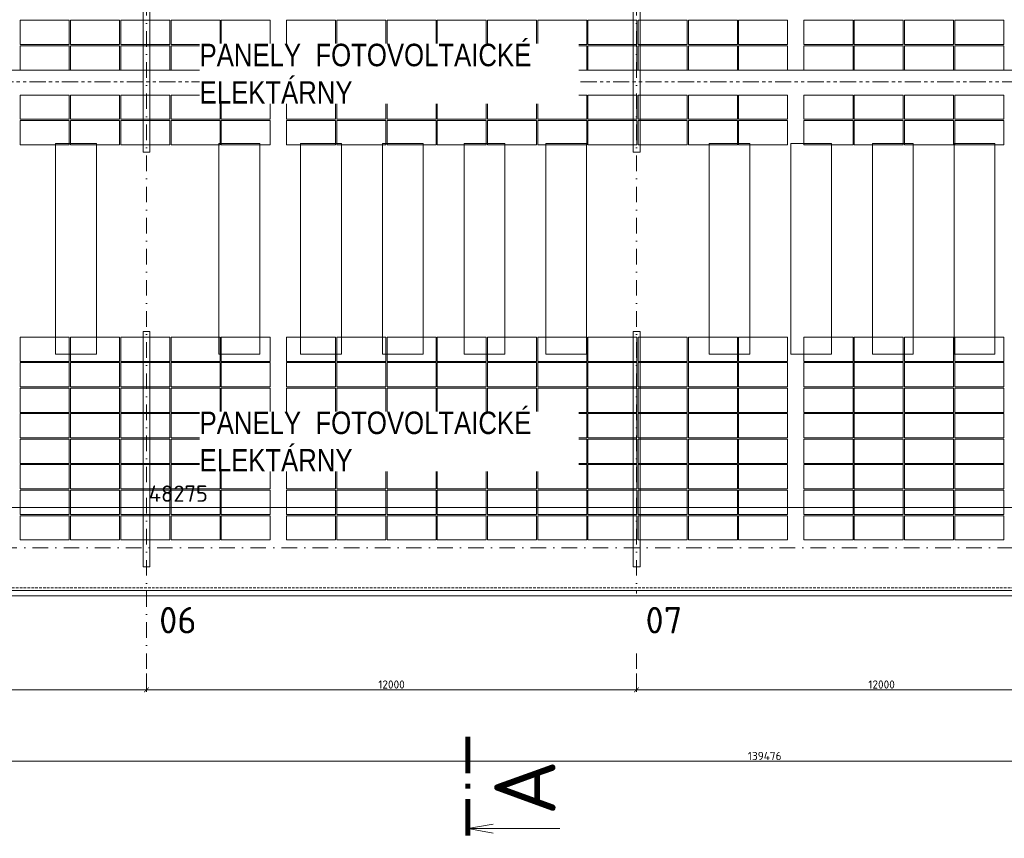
# Model space of a CAD drawing. Header units: millimetres. Extents: x -29085 to 3627694, y -159961 to 2281735.
# Tile 165 of 229: x 264824 to 288934, y 237170 to 257223. Entities that reach past the tile are written whole.
import ezdxf
from ezdxf.enums import TextEntityAlignment as Align

# ---------------------------------------------------------------- set-up
doc = ezdxf.new("R2010")
doc.units = ezdxf.units.MM
for name, pattern in [('CENTERX2', [101.6, 63.5, -12.7, 12.7, -12.7]), ('DASHDOT', [25.4, 12.7, -6.35, 0, -6.35]), ('DASHED', [19.05, 12.7, -6.35]), ('HIDDEN', [9.525, 6.35, -3.175]), ('PHANTOM2', [31.75, 15.875, -3.175, 3.175, -3.175, 3.175, -3.175])]:
    doc.linetypes.add(name, pattern=pattern)
for name, color, linetype, lineweight in [('A99_FVE', 30, 'Continuous', 5), ('A99_N_kce-pod', 7, 'DASHED', 20), ('A99_N_koty-200', 5, 'Continuous', 5), ('A99_N_txt-popis-200', 240, 'Continuous', 5), ('A99_S_kce-demolice', 30, 'Continuous', 20), ('A99_S_kce-pohl', 7, 'Continuous', 5), ('A99_S_osy', 1, 'CENTERX2', 5)]:
    doc.layers.add(name, color=color, linetype=linetype, lineweight=lineweight)
doc.styles.add('A99_kota', font='isocpeur.ttf', dxfattribs={"height": 2})
doc.styles.add('A99_popis', font='isocpeur.ttf')
doc.styles.add('ad_popis 100', font='isocpeur.ttf', dxfattribs={"height": 200})
doc.styles.get("Standard").update_dxf_attribs({"font": 'arial.ttf'})
doc.dimstyles.new('A99_kota_200 new', dxfattribs={"dimscale": 200, "dimtxt": 2, "dimasz": 1.2, "dimexe": 0.5, "dimexo": 1.5, "dimgap": 0.3, "dimtad": 1, "dimdec": 0, "dimzin": 3, "dimdsep": 46, "dimtxsty": 'A99_kota', "dimblk": 'ARCHTICK', "dimcen": 2.5, "dimazin": 2, "dimtfac": 0.75, "dimtdec": 0, "dimtmove": 2, "dimatfit": 0, "dimfxl": 4, "dimfxlon": 1, "dimtolj": 1, "dimtzin": 0, "dimlwd": 5, "dimlwe": 5, "dimarcsym": 0})

# ---------------------------------------------------------------- blocks, each defined once
blk = doc.blocks.new('_ArchTick')
at = {"color": 0, "linetype": 'ByBlock', "const_width": 0.15}
blk.add_lwpolyline([(-0.5, -0.5), (0.5, 0.5)], dxfattribs=at)
blk = doc.blocks.new('*D261')
at = {"layer": 'A99_N_koty-200', "color": 0, "linetype": 'Continuous', "lineweight": 5, "ltscale": 10, "transparency": 16777216}
for p, q in [((279929, 241208), (279929, 240758)), ((291929, 241208), (291929, 240758)), ((291929, 240808), (279929, 240808))]:
    blk.add_line(p, q, dxfattribs=at)
at = {"layer": 'Defpoints', "color": 0, "linetype": 'Continuous', "ltscale": 10, "transparency": 16777216}
for p in [(279929, 243683), (291929, 243683), (279929, 240808)]:
    blk.add_point(p, dxfattribs=at)
at = {"layer": 'A99_N_koty-200', "color": 0, "linetype": 'Continuous', "lineweight": 5, "ltscale": 10, "transparency": 16777216, "xscale": 120, "yscale": 120, "zscale": 120, "rotation": 180}
blk.add_blockref('_ArchTick', (279929, 240808), dxfattribs=at)
at = {"layer": 'A99_N_koty-200', "color": 0, "linetype": 'Continuous', "lineweight": 5, "ltscale": 10, "transparency": 16777216, "xscale": 120, "yscale": 120, "zscale": 120}
blk.add_blockref('_ArchTick', (291929, 240808), dxfattribs=at)
at = {"layer": 'A99_N_koty-200', "color": 0, "linetype": 'Continuous', "ltscale": 10, "transparency": 16777216, "insert": (285929, 240938), "char_height": 200, "attachment_point": 5, "style": 'A99_kota'}
blk.add_mtext('\\A1;12000', dxfattribs=at)
blk = doc.blocks.new('*D275')
at = {"layer": 'A99_N_koty-200', "color": 0, "linetype": 'Continuous', "lineweight": 5, "ltscale": 10, "transparency": 16777216}
for p, q in [((267929, 241208), (267929, 240758)), ((279929, 241208), (279929, 240758)), ((279929, 240808), (267929, 240808))]:
    blk.add_line(p, q, dxfattribs=at)
at = {"layer": 'Defpoints', "color": 0, "linetype": 'Continuous', "ltscale": 10, "transparency": 16777216}
for p in [(267929, 243683), (279929, 243683), (267929, 240808)]:
    blk.add_point(p, dxfattribs=at)
at = {"layer": 'A99_N_koty-200', "color": 0, "linetype": 'Continuous', "lineweight": 5, "ltscale": 10, "transparency": 16777216, "xscale": 120, "yscale": 120, "zscale": 120, "rotation": 180}
blk.add_blockref('_ArchTick', (267929, 240808), dxfattribs=at)
at = {"layer": 'A99_N_koty-200', "color": 0, "linetype": 'Continuous', "lineweight": 5, "ltscale": 10, "transparency": 16777216, "xscale": 120, "yscale": 120, "zscale": 120}
blk.add_blockref('_ArchTick', (279929, 240808), dxfattribs=at)
at = {"layer": 'A99_N_koty-200', "color": 0, "linetype": 'Continuous', "ltscale": 10, "transparency": 16777216, "insert": (273929, 240938), "char_height": 200, "attachment_point": 5, "style": 'A99_kota'}
blk.add_mtext('\\A1;12000', dxfattribs=at)
blk = doc.blocks.new('*D282')
at = {"layer": 'A99_N_koty-200', "color": 0, "linetype": 'Continuous', "lineweight": 5, "ltscale": 10, "transparency": 16777216}
for p, q in [((255929, 241208), (255929, 240758)), ((267929, 241208), (267929, 240758)), ((267929, 240808), (255929, 240808))]:
    blk.add_line(p, q, dxfattribs=at)
at = {"layer": 'Defpoints', "color": 0, "linetype": 'Continuous', "ltscale": 10, "transparency": 16777216}
for p in [(255929, 243683), (267929, 243683), (255929, 240808)]:
    blk.add_point(p, dxfattribs=at)
at = {"layer": 'A99_N_koty-200', "color": 0, "linetype": 'Continuous', "lineweight": 5, "ltscale": 10, "transparency": 16777216, "xscale": 120, "yscale": 120, "zscale": 120, "rotation": 180}
blk.add_blockref('_ArchTick', (255929, 240808), dxfattribs=at)
at = {"layer": 'A99_N_koty-200', "color": 0, "linetype": 'Continuous', "lineweight": 5, "ltscale": 10, "transparency": 16777216, "xscale": 120, "yscale": 120, "zscale": 120}
blk.add_blockref('_ArchTick', (267929, 240808), dxfattribs=at)
at = {"layer": 'A99_N_koty-200', "color": 0, "linetype": 'Continuous', "ltscale": 10, "transparency": 16777216, "insert": (261929, 240938), "char_height": 200, "attachment_point": 5, "style": 'A99_kota'}
blk.add_mtext('\\A1;12000', dxfattribs=at)
blk = doc.blocks.new('*D317')
at = {"layer": 'A99_N_koty-200', "color": 0, "linetype": 'Continuous', "lineweight": 5, "ltscale": 10, "transparency": 16777216}
for p, q in [((213329, 239458), (213329, 239008)), ((352804, 239458), (352804, 239008)), ((352804, 239058), (213329, 239058))]:
    blk.add_line(p, q, dxfattribs=at)
at = {"layer": 'Defpoints', "color": 0, "linetype": 'Continuous', "ltscale": 10, "transparency": 16777216}
for p in [(213329, 242988), (352804, 242988), (213329, 239058)]:
    blk.add_point(p, dxfattribs=at)
at = {"layer": 'A99_N_koty-200', "color": 0, "linetype": 'Continuous', "lineweight": 5, "ltscale": 10, "transparency": 16777216, "xscale": 120, "yscale": 120, "zscale": 120, "rotation": 180}
blk.add_blockref('_ArchTick', (213329, 239058), dxfattribs=at)
at = {"layer": 'A99_N_koty-200', "color": 0, "linetype": 'Continuous', "lineweight": 5, "ltscale": 10, "transparency": 16777216, "xscale": 120, "yscale": 120, "zscale": 120}
blk.add_blockref('_ArchTick', (352804, 239058), dxfattribs=at)
at = {"layer": 'A99_N_koty-200', "color": 0, "linetype": 'Continuous', "ltscale": 10, "transparency": 16777216, "insert": (283067, 239188), "char_height": 200, "attachment_point": 5, "style": 'A99_kota'}
blk.add_mtext('\\A1;139476', dxfattribs=at)
blk = doc.blocks.new('*U2286')
at = {"color": 0, "linetype": 'ByBlock'}
blk.add_line((-11.27, 0), (-11.27, -11.25), dxfattribs=at)
at = {"color": 0, "linetype": 'ByBlock', "const_width": 0.63}
for points in [[(-12.15, 0), (-7.65, 0)], [(-6.39, 0), (-5.76, 0)], [(-4.5, 0), (0, 0)]]:
    blk.add_lwpolyline(points, dxfattribs=at)
at = {"color": 0, "linetype": 'ByBlock'}
blk.add_lwpolyline([(-11.82, -3.1), (-11.27, 0), (-10.72, -3.1)], dxfattribs=at)
at = {"color": 0, "linetype": 'ByBlock', "style": 'A99_popis'}
blk.add_attdef('OZNŘ_1K', (-9.63, -10.73), '', height=5, dxfattribs=at)
at = {"color": 0, "linetype": 'ByBlock', "style": 'A99_popis', "flags": 12}
blk.add_attdef('OZNŘ_2K', text='', height=5, dxfattribs=at).set_placement((444.84, -10.73), align=Align.RIGHT)
blk = doc.blocks.new('*D110')
at = {"layer": 'A99_N_koty-200', "color": 0, "linetype": 'Continuous', "lineweight": 5, "ltscale": 10, "transparency": 16777216}
for p, q in [((243929, 244473), (243929, 245373)), ((243929, 245273), (292204, 245273)), ((292204, 244473), (292204, 245373))]:
    blk.add_line(p, q, dxfattribs=at)
at = {"layer": 'Defpoints', "color": 0, "linetype": 'Continuous', "ltscale": 10, "transparency": 16777216}
for p in [(292204, 245273), (243929, 243203), (292204, 243203)]:
    blk.add_point(p, dxfattribs=at)
at = {"layer": 'A99_N_koty-200', "color": 0, "linetype": 'Continuous', "lineweight": 5, "ltscale": 10, "transparency": 16777216, "xscale": 240, "yscale": 240, "zscale": 240, "rotation": 180}
blk.add_blockref('_ArchTick', (243929, 245273), dxfattribs=at)
at = {"layer": 'A99_N_koty-200', "color": 0, "linetype": 'Continuous', "lineweight": 5, "ltscale": 10, "transparency": 16777216, "xscale": 240, "yscale": 240, "zscale": 240}
blk.add_blockref('_ArchTick', (292204, 245273), dxfattribs=at)
at = {"layer": 'A99_N_koty-200', "color": 0, "linetype": 'Continuous', "ltscale": 10, "transparency": 16777216, "insert": (268708, 245613), "char_height": 400, "attachment_point": 5, "style": 'A99_kota'}
blk.add_mtext('\\A1;48275', dxfattribs=at)

msp = doc.modelspace()

# ---------------------------------------------------------------- linework, layer by layer
at = {"layer": 'A99_FVE', "linetype": 'Continuous', "lineweight": 15, "ltscale": 2}
for points in [[(267844, 257993.3), (268014, 257993.3), (268014, 253978.3), (267844, 253978.3)], [(279844, 257993.3), (280014, 257993.3), (280014, 253978.3), (279844, 253978.3)], [(267844, 249588.3), (268014, 249588.3), (268014, 243823.3), (267844, 243823.3)], [(279844, 249588.3), (280014, 249588.3), (280014, 243823.3), (279844, 243823.3)]]:
    msp.add_lwpolyline(points, close=True, dxfattribs=at)
at = {"layer": 'A99_FVE', "lineweight": 5, "ltscale": 2}
for points in [[(266039, 256613.3), (266039, 257208.3), (264839, 257208.3), (264839, 256613.3)], [(267269, 256613.3), (267269, 257208.3), (266069, 257208.3), (266069, 256613.3)], [(268499, 256613.3), (268499, 257208.3), (267299, 257208.3), (267299, 256613.3)], [(269729, 256613.3), (269729, 257208.3), (268529, 257208.3), (268529, 256613.3)], [(270959, 256613.3), (270959, 257208.3), (269759, 257208.3), (269759, 256613.3)], [(271359, 256613.3), (271359, 257208.3), (272559, 257208.3), (272559, 256613.3)], [(272589, 256613.3), (272589, 257208.3), (273789, 257208.3), (273789, 256613.3)], [(273819, 256613.3), (273819, 257208.3), (275019, 257208.3), (275019, 256613.3)], [(275049, 256613.3), (275049, 257208.3), (276249, 257208.3), (276249, 256613.3)], [(276279, 256613.3), (276279, 257208.3), (277479, 257208.3), (277479, 256613.3)], [(278709, 256613.3), (278709, 257208.3), (277509, 257208.3), (277509, 256613.3)], [(279939, 256613.3), (279939, 257208.3), (278739, 257208.3), (278739, 256613.3)], [(281169, 256613.3), (281169, 257208.3), (279969, 257208.3), (279969, 256613.3)], [(282399, 256613.3), (282399, 257208.3), (281199, 257208.3), (281199, 256613.3)], [(283629, 256613.3), (283629, 257208.3), (282429, 257208.3), (282429, 256613.3)], [(284029, 256613.3), (284029, 257208.3), (285229, 257208.3), (285229, 256613.3)], [(285259, 256613.3), (285259, 257208.3), (286459, 257208.3), (286459, 256613.3)], [(286489, 256613.3), (286489, 257208.3), (287689, 257208.3), (287689, 256613.3)], [(287719, 256613.3), (287719, 257208.3), (288919, 257208.3), (288919, 256613.3)], [(266039, 255988.3), (266039, 256583.3), (264839, 256583.3), (264839, 255988.3)], [(267269, 255988.3), (267269, 256583.3), (266069, 256583.3), (266069, 255988.3)], [(268499, 255988.3), (268499, 256583.3), (267299, 256583.3), (267299, 255988.3)], [(269729, 255988.3), (269729, 256583.3), (268529, 256583.3), (268529, 255988.3)], [(270959, 255988.3), (270959, 256583.3), (269759, 256583.3), (269759, 255988.3)], [(271359, 255988.3), (271359, 256583.3), (272559, 256583.3), (272559, 255988.3)], [(272589, 255988.3), (272589, 256583.3), (273789, 256583.3), (273789, 255988.3)], [(273819, 255988.3), (273819, 256583.3), (275019, 256583.3), (275019, 255988.3)], [(275049, 255988.3), (275049, 256583.3), (276249, 256583.3), (276249, 255988.3)], [(276279, 255988.3), (276279, 256583.3), (277479, 256583.3), (277479, 255988.3)], [(278709, 255988.3), (278709, 256583.3), (277509, 256583.3), (277509, 255988.3)], [(279939, 255988.3), (279939, 256583.3), (278739, 256583.3), (278739, 255988.3)], [(281169, 255988.3), (281169, 256583.3), (279969, 256583.3), (279969, 255988.3)], [(282399, 255988.3), (282399, 256583.3), (281199, 256583.3), (281199, 255988.3)], [(283629, 255988.3), (283629, 256583.3), (282429, 256583.3), (282429, 255988.3)], [(284029, 255988.3), (284029, 256583.3), (285229, 256583.3), (285229, 255988.3)], [(285259, 255988.3), (285259, 256583.3), (286459, 256583.3), (286459, 255988.3)], [(286489, 255988.3), (286489, 256583.3), (287689, 256583.3), (287689, 255988.3)], [(287719, 255988.3), (287719, 256583.3), (288919, 256583.3), (288919, 255988.3)], [(266039, 254783.3), (266039, 255378.3), (264839, 255378.3), (264839, 254783.3)], [(267269, 254783.3), (267269, 255378.3), (266069, 255378.3), (266069, 254783.3)], [(268499, 254783.3), (268499, 255378.3), (267299, 255378.3), (267299, 254783.3)], [(269729, 254783.3), (269729, 255378.3), (268529, 255378.3), (268529, 254783.3)], [(270959, 254783.3), (270959, 255378.3), (269759, 255378.3), (269759, 254783.3)], [(271359, 254783.3), (271359, 255378.3), (272559, 255378.3), (272559, 254783.3)], [(272589, 254783.3), (272589, 255378.3), (273789, 255378.3), (273789, 254783.3)], [(273819, 254783.3), (273819, 255378.3), (275019, 255378.3), (275019, 254783.3)], [(275049, 254783.3), (275049, 255378.3), (276249, 255378.3), (276249, 254783.3)], [(276279, 254783.3), (276279, 255378.3), (277479, 255378.3), (277479, 254783.3)], [(278709, 254783.3), (278709, 255378.3), (277509, 255378.3), (277509, 254783.3)], [(279939, 254783.3), (279939, 255378.3), (278739, 255378.3), (278739, 254783.3)], [(281169, 254783.3), (281169, 255378.3), (279969, 255378.3), (279969, 254783.3)], [(282399, 254783.3), (282399, 255378.3), (281199, 255378.3), (281199, 254783.3)], [(283629, 254783.3), (283629, 255378.3), (282429, 255378.3), (282429, 254783.3)], [(284029, 254783.3), (284029, 255378.3), (285229, 255378.3), (285229, 254783.3)], [(285259, 254783.3), (285259, 255378.3), (286459, 255378.3), (286459, 254783.3)], [(286489, 254783.3), (286489, 255378.3), (287689, 255378.3), (287689, 254783.3)], [(287719, 254783.3), (287719, 255378.3), (288919, 255378.3), (288919, 254783.3)], [(266039, 254158.3), (266039, 254753.3), (264839, 254753.3), (264839, 254158.3)], [(267269, 254158.3), (267269, 254753.3), (266069, 254753.3), (266069, 254158.3)], [(268499, 254158.3), (268499, 254753.3), (267299, 254753.3), (267299, 254158.3)], [(269729, 254158.3), (269729, 254753.3), (268529, 254753.3), (268529, 254158.3)], [(270959, 254158.3), (270959, 254753.3), (269759, 254753.3), (269759, 254158.3)], [(271359, 254158.3), (271359, 254753.3), (272559, 254753.3), (272559, 254158.3)], [(272589, 254158.3), (272589, 254753.3), (273789, 254753.3), (273789, 254158.3)], [(273819, 254158.3), (273819, 254753.3), (275019, 254753.3), (275019, 254158.3)], [(275049, 254158.3), (275049, 254753.3), (276249, 254753.3), (276249, 254158.3)], [(276279, 254158.3), (276279, 254753.3), (277479, 254753.3), (277479, 254158.3)], [(278709, 254158.3), (278709, 254753.3), (277509, 254753.3), (277509, 254158.3)], [(279939, 254158.3), (279939, 254753.3), (278739, 254753.3), (278739, 254158.3)], [(281169, 254158.3), (281169, 254753.3), (279969, 254753.3), (279969, 254158.3)], [(282399, 254158.3), (282399, 254753.3), (281199, 254753.3), (281199, 254158.3)], [(283629, 254158.3), (283629, 254753.3), (282429, 254753.3), (282429, 254158.3)], [(284029, 254158.3), (284029, 254753.3), (285229, 254753.3), (285229, 254158.3)], [(285259, 254158.3), (285259, 254753.3), (286459, 254753.3), (286459, 254158.3)], [(286489, 254158.3), (286489, 254753.3), (287689, 254753.3), (287689, 254158.3)], [(287719, 254158.3), (287719, 254753.3), (288919, 254753.3), (288919, 254158.3)], [(266039, 249448.3), (266039, 248853.3), (264839, 248853.3), (264839, 249448.3)], [(267269, 249448.3), (267269, 248853.3), (266069, 248853.3), (266069, 249448.3)], [(268499, 249448.3), (268499, 248853.3), (267299, 248853.3), (267299, 249448.3)], [(269729, 249448.3), (269729, 248853.3), (268529, 248853.3), (268529, 249448.3)], [(270959, 249448.3), (270959, 248853.3), (269759, 248853.3), (269759, 249448.3)], [(271359, 249448.3), (271359, 248853.3), (272559, 248853.3), (272559, 249448.3)], [(272589, 249448.3), (272589, 248853.3), (273789, 248853.3), (273789, 249448.3)], [(273819, 249448.3), (273819, 248853.3), (275019, 248853.3), (275019, 249448.3)], [(275049, 249448.3), (275049, 248853.3), (276249, 248853.3), (276249, 249448.3)], [(276279, 249448.3), (276279, 248853.3), (277479, 248853.3), (277479, 249448.3)], [(278709, 249448.3), (278709, 248853.3), (277509, 248853.3), (277509, 249448.3)], [(279939, 249448.3), (279939, 248853.3), (278739, 248853.3), (278739, 249448.3)], [(281169, 249448.3), (281169, 248853.3), (279969, 248853.3), (279969, 249448.3)], [(282399, 249448.3), (282399, 248853.3), (281199, 248853.3), (281199, 249448.3)], [(283629, 249448.3), (283629, 248853.3), (282429, 248853.3), (282429, 249448.3)], [(284029, 249448.3), (284029, 248853.3), (285229, 248853.3), (285229, 249448.3)], [(285259, 249448.3), (285259, 248853.3), (286459, 248853.3), (286459, 249448.3)], [(286489, 249448.3), (286489, 248853.3), (287689, 248853.3), (287689, 249448.3)], [(287719, 249448.3), (287719, 248853.3), (288919, 248853.3), (288919, 249448.3)], [(266039, 248228.3), (266039, 248823.3), (264839, 248823.3), (264839, 248228.3)], [(267269, 248228.3), (267269, 248823.3), (266069, 248823.3), (266069, 248228.3)], [(268499, 248228.3), (268499, 248823.3), (267299, 248823.3), (267299, 248228.3)], [(269729, 248228.3), (269729, 248823.3), (268529, 248823.3), (268529, 248228.3)], [(270959, 248228.3), (270959, 248823.3), (269759, 248823.3), (269759, 248228.3)], [(271359, 248228.3), (271359, 248823.3), (272559, 248823.3), (272559, 248228.3)], [(272589, 248228.3), (272589, 248823.3), (273789, 248823.3), (273789, 248228.3)], [(273819, 248228.3), (273819, 248823.3), (275019, 248823.3), (275019, 248228.3)], [(275049, 248228.3), (275049, 248823.3), (276249, 248823.3), (276249, 248228.3)], [(276279, 248228.3), (276279, 248823.3), (277479, 248823.3), (277479, 248228.3)], [(278709, 248228.3), (278709, 248823.3), (277509, 248823.3), (277509, 248228.3)], [(279939, 248228.3), (279939, 248823.3), (278739, 248823.3), (278739, 248228.3)], [(281169, 248228.3), (281169, 248823.3), (279969, 248823.3), (279969, 248228.3)], [(282399, 248228.3), (282399, 248823.3), (281199, 248823.3), (281199, 248228.3)], [(283629, 248228.3), (283629, 248823.3), (282429, 248823.3), (282429, 248228.3)], [(284029, 248228.3), (284029, 248823.3), (285229, 248823.3), (285229, 248228.3)], [(285259, 248228.3), (285259, 248823.3), (286459, 248823.3), (286459, 248228.3)], [(286489, 248228.3), (286489, 248823.3), (287689, 248823.3), (287689, 248228.3)], [(287719, 248228.3), (287719, 248823.3), (288919, 248823.3), (288919, 248228.3)], [(266039, 247603.3), (266039, 248198.3), (264839, 248198.3), (264839, 247603.3)], [(267269, 247603.3), (267269, 248198.3), (266069, 248198.3), (266069, 247603.3)], [(268499, 247603.3), (268499, 248198.3), (267299, 248198.3), (267299, 247603.3)], [(269729, 247603.3), (269729, 248198.3), (268529, 248198.3), (268529, 247603.3)], [(270959, 247603.3), (270959, 248198.3), (269759, 248198.3), (269759, 247603.3)], [(271359, 247603.3), (271359, 248198.3), (272559, 248198.3), (272559, 247603.3)], [(272589, 247603.3), (272589, 248198.3), (273789, 248198.3), (273789, 247603.3)], [(273819, 247603.3), (273819, 248198.3), (275019, 248198.3), (275019, 247603.3)], [(275049, 247603.3), (275049, 248198.3), (276249, 248198.3), (276249, 247603.3)], [(276279, 247603.3), (276279, 248198.3), (277479, 248198.3), (277479, 247603.3)], [(278709, 247603.3), (278709, 248198.3), (277509, 248198.3), (277509, 247603.3)], [(279939, 247603.3), (279939, 248198.3), (278739, 248198.3), (278739, 247603.3)], [(281169, 247603.3), (281169, 248198.3), (279969, 248198.3), (279969, 247603.3)], [(282399, 247603.3), (282399, 248198.3), (281199, 248198.3), (281199, 247603.3)], [(283629, 247603.3), (283629, 248198.3), (282429, 248198.3), (282429, 247603.3)], [(284029, 247603.3), (284029, 248198.3), (285229, 248198.3), (285229, 247603.3)], [(285259, 247603.3), (285259, 248198.3), (286459, 248198.3), (286459, 247603.3)], [(286489, 247603.3), (286489, 248198.3), (287689, 248198.3), (287689, 247603.3)], [(287719, 247603.3), (287719, 248198.3), (288919, 248198.3), (288919, 247603.3)], [(266039, 246978.3), (266039, 247573.3), (264839, 247573.3), (264839, 246978.3)], [(267269, 246978.3), (267269, 247573.3), (266069, 247573.3), (266069, 246978.3)], [(268499, 246978.3), (268499, 247573.3), (267299, 247573.3), (267299, 246978.3)], [(269729, 246978.3), (269729, 247573.3), (268529, 247573.3), (268529, 246978.3)], [(270959, 246978.3), (270959, 247573.3), (269759, 247573.3), (269759, 246978.3)], [(271359, 246978.3), (271359, 247573.3), (272559, 247573.3), (272559, 246978.3)], [(272589, 246978.3), (272589, 247573.3), (273789, 247573.3), (273789, 246978.3)], [(273819, 246978.3), (273819, 247573.3), (275019, 247573.3), (275019, 246978.3)], [(275049, 246978.3), (275049, 247573.3), (276249, 247573.3), (276249, 246978.3)], [(276279, 246978.3), (276279, 247573.3), (277479, 247573.3), (277479, 246978.3)], [(278709, 246978.3), (278709, 247573.3), (277509, 247573.3), (277509, 246978.3)], [(279939, 246978.3), (279939, 247573.3), (278739, 247573.3), (278739, 246978.3)], [(281169, 246978.3), (281169, 247573.3), (279969, 247573.3), (279969, 246978.3)], [(282399, 246978.3), (282399, 247573.3), (281199, 247573.3), (281199, 246978.3)], [(283629, 246978.3), (283629, 247573.3), (282429, 247573.3), (282429, 246978.3)], [(284029, 246978.3), (284029, 247573.3), (285229, 247573.3), (285229, 246978.3)], [(285259, 246978.3), (285259, 247573.3), (286459, 247573.3), (286459, 246978.3)], [(286489, 246978.3), (286489, 247573.3), (287689, 247573.3), (287689, 246978.3)], [(287719, 246978.3), (287719, 247573.3), (288919, 247573.3), (288919, 246978.3)], [(266039, 246353.3), (266039, 246948.3), (264839, 246948.3), (264839, 246353.3)], [(267269, 246353.3), (267269, 246948.3), (266069, 246948.3), (266069, 246353.3)], [(268499, 246353.3), (268499, 246948.3), (267299, 246948.3), (267299, 246353.3)], [(269729, 246353.3), (269729, 246948.3), (268529, 246948.3), (268529, 246353.3)], [(270959, 246353.3), (270959, 246948.3), (269759, 246948.3), (269759, 246353.3)], [(271359, 246353.3), (271359, 246948.3), (272559, 246948.3), (272559, 246353.3)], [(272589, 246353.3), (272589, 246948.3), (273789, 246948.3), (273789, 246353.3)], [(273819, 246353.3), (273819, 246948.3), (275019, 246948.3), (275019, 246353.3)], [(275049, 246353.3), (275049, 246948.3), (276249, 246948.3), (276249, 246353.3)], [(276279, 246353.3), (276279, 246948.3), (277479, 246948.3), (277479, 246353.3)], [(278709, 246353.3), (278709, 246948.3), (277509, 246948.3), (277509, 246353.3)], [(279939, 246353.3), (279939, 246948.3), (278739, 246948.3), (278739, 246353.3)], [(281169, 246353.3), (281169, 246948.3), (279969, 246948.3), (279969, 246353.3)], [(282399, 246353.3), (282399, 246948.3), (281199, 246948.3), (281199, 246353.3)], [(283629, 246353.3), (283629, 246948.3), (282429, 246948.3), (282429, 246353.3)], [(284029, 246353.3), (284029, 246948.3), (285229, 246948.3), (285229, 246353.3)], [(285259, 246353.3), (285259, 246948.3), (286459, 246948.3), (286459, 246353.3)], [(286489, 246353.3), (286489, 246948.3), (287689, 246948.3), (287689, 246353.3)], [(287719, 246353.3), (287719, 246948.3), (288919, 246948.3), (288919, 246353.3)], [(266039, 245728.3), (266039, 246323.3), (264839, 246323.3), (264839, 245728.3)], [(267269, 245728.3), (267269, 246323.3), (266069, 246323.3), (266069, 245728.3)], [(268499, 245728.3), (268499, 246323.3), (267299, 246323.3), (267299, 245728.3)], [(269729, 245728.3), (269729, 246323.3), (268529, 246323.3), (268529, 245728.3)], [(270959, 245728.3), (270959, 246323.3), (269759, 246323.3), (269759, 245728.3)], [(271359, 245728.3), (271359, 246323.3), (272559, 246323.3), (272559, 245728.3)], [(272589, 245728.3), (272589, 246323.3), (273789, 246323.3), (273789, 245728.3)], [(273819, 245728.3), (273819, 246323.3), (275019, 246323.3), (275019, 245728.3)], [(275049, 245728.3), (275049, 246323.3), (276249, 246323.3), (276249, 245728.3)], [(276279, 245728.3), (276279, 246323.3), (277479, 246323.3), (277479, 245728.3)], [(278709, 245728.3), (278709, 246323.3), (277509, 246323.3), (277509, 245728.3)], [(279939, 245728.3), (279939, 246323.3), (278739, 246323.3), (278739, 245728.3)], [(281169, 245728.3), (281169, 246323.3), (279969, 246323.3), (279969, 245728.3)], [(282399, 245728.3), (282399, 246323.3), (281199, 246323.3), (281199, 245728.3)], [(283629, 245728.3), (283629, 246323.3), (282429, 246323.3), (282429, 245728.3)], [(284029, 245728.3), (284029, 246323.3), (285229, 246323.3), (285229, 245728.3)], [(285259, 245728.3), (285259, 246323.3), (286459, 246323.3), (286459, 245728.3)], [(286489, 245728.3), (286489, 246323.3), (287689, 246323.3), (287689, 245728.3)], [(287719, 245728.3), (287719, 246323.3), (288919, 246323.3), (288919, 245728.3)], [(266039, 245103.3), (266039, 245698.3), (264839, 245698.3), (264839, 245103.3)], [(267269, 245103.3), (267269, 245698.3), (266069, 245698.3), (266069, 245103.3)], [(268499, 245103.3), (268499, 245698.3), (267299, 245698.3), (267299, 245103.3)], [(269729, 245103.3), (269729, 245698.3), (268529, 245698.3), (268529, 245103.3)], [(270959, 245103.3), (270959, 245698.3), (269759, 245698.3), (269759, 245103.3)], [(271359, 245103.3), (271359, 245698.3), (272559, 245698.3), (272559, 245103.3)], [(272589, 245103.3), (272589, 245698.3), (273789, 245698.3), (273789, 245103.3)], [(273819, 245103.3), (273819, 245698.3), (275019, 245698.3), (275019, 245103.3)], [(275049, 245103.3), (275049, 245698.3), (276249, 245698.3), (276249, 245103.3)], [(276279, 245103.3), (276279, 245698.3), (277479, 245698.3), (277479, 245103.3)], [(278709, 245103.3), (278709, 245698.3), (277509, 245698.3), (277509, 245103.3)], [(279939, 245103.3), (279939, 245698.3), (278739, 245698.3), (278739, 245103.3)], [(281169, 245103.3), (281169, 245698.3), (279969, 245698.3), (279969, 245103.3)], [(282399, 245103.3), (282399, 245698.3), (281199, 245698.3), (281199, 245103.3)], [(283629, 245103.3), (283629, 245698.3), (282429, 245698.3), (282429, 245103.3)], [(284029, 245103.3), (284029, 245698.3), (285229, 245698.3), (285229, 245103.3)], [(285259, 245103.3), (285259, 245698.3), (286459, 245698.3), (286459, 245103.3)], [(286489, 245103.3), (286489, 245698.3), (287689, 245698.3), (287689, 245103.3)], [(287719, 245103.3), (287719, 245698.3), (288919, 245698.3), (288919, 245103.3)], [(266039, 244478.3), (266039, 245073.3), (264839, 245073.3), (264839, 244478.3)], [(267269, 244478.3), (267269, 245073.3), (266069, 245073.3), (266069, 244478.3)], [(268499, 244478.3), (268499, 245073.3), (267299, 245073.3), (267299, 244478.3)], [(269729, 244478.3), (269729, 245073.3), (268529, 245073.3), (268529, 244478.3)], [(270959, 244478.3), (270959, 245073.3), (269759, 245073.3), (269759, 244478.3)], [(271359, 244478.3), (271359, 245073.3), (272559, 245073.3), (272559, 244478.3)], [(272589, 244478.3), (272589, 245073.3), (273789, 245073.3), (273789, 244478.3)], [(273819, 244478.3), (273819, 245073.3), (275019, 245073.3), (275019, 244478.3)], [(275049, 244478.3), (275049, 245073.3), (276249, 245073.3), (276249, 244478.3)], [(276279, 244478.3), (276279, 245073.3), (277479, 245073.3), (277479, 244478.3)], [(278709, 244478.3), (278709, 245073.3), (277509, 245073.3), (277509, 244478.3)], [(279939, 244478.3), (279939, 245073.3), (278739, 245073.3), (278739, 244478.3)], [(281169, 244478.3), (281169, 245073.3), (279969, 245073.3), (279969, 244478.3)], [(282399, 244478.3), (282399, 245073.3), (281199, 245073.3), (281199, 244478.3)], [(283629, 244478.3), (283629, 245073.3), (282429, 245073.3), (282429, 244478.3)], [(284029, 244478.3), (284029, 245073.3), (285229, 245073.3), (285229, 244478.3)], [(285259, 244478.3), (285259, 245073.3), (286459, 245073.3), (286459, 244478.3)], [(286489, 244478.3), (286489, 245073.3), (287689, 245073.3), (287689, 244478.3)], [(287719, 244478.3), (287719, 245073.3), (288919, 245073.3), (288919, 244478.3)]]:
    msp.add_lwpolyline(points, close=True, dxfattribs=at)
at = {"layer": 'A99_N_kce-pod', "linetype": 'HIDDEN', "lineweight": 5, "ltscale": 10}
msp.add_lwpolyline([(352804.5, 243303.3), (213329, 243303.3)], dxfattribs=at)
at = {"layer": 'A99_S_kce-demolice', "linetype": 'PHANTOM2', "lineweight": 9, "ltscale": 25}
msp.add_lwpolyline([(221409, 255698.3), (352739, 255698.3)], dxfattribs=at)
at = {"layer": 'A99_S_kce-demolice', "linetype": 'Continuous', "lineweight": 9}
for points in [[(265704, 254193.3), (266704, 254193.3), (266704, 249033.3), (265704, 249033.3)], [(269704, 254193.3), (270704, 254193.3), (270704, 249033.3), (269704, 249033.3)], [(271704, 254193.3), (272704, 254193.3), (272704, 249033.3), (271704, 249033.3)], [(273704, 254193.3), (274704, 254193.3), (274704, 249033.3), (273704, 249033.3)], [(275704, 254193.3), (276704, 254193.3), (276704, 249033.3), (275704, 249033.3)], [(277704, 254193.3), (278704, 254193.3), (278704, 249033.3), (277704, 249033.3)], [(281704, 254193.3), (282704, 254193.3), (282704, 249033.3), (281704, 249033.3)], [(283704, 254193.3), (284704, 254193.3), (284704, 249033.3), (283704, 249033.3)], [(285704, 254193.3), (286704, 254193.3), (286704, 249033.3), (285704, 249033.3)], [(287704, 254193.3), (288704, 254193.3), (288704, 249033.3), (287704, 249033.3)]]:
    msp.add_lwpolyline(points, close=True, dxfattribs=at)
at = {"layer": 'A99_S_kce-pohl', "linetype": 'Continuous', "ltscale": 25}
msp.add_lwpolyline([(221259, 268723.3), (213329, 268723.3), (213329, 243243.3), (352804.5, 243243.3), (352804.5, 270633.3)], dxfattribs=at)
at = {"layer": 'A99_S_kce-pohl', "linetype": 'Continuous'}
msp.add_lwpolyline([(352804.5, 255983.3), (213329, 255983.3)], dxfattribs=at)
at = {"layer": 'A99_S_osy', "linetype": 'DASHDOT', "lineweight": 5, "ltscale": 30}
for points in [[(267929, 344583.3), (267929, 241173.3)], [(279929, 344583.3), (279929, 241173.3)], [(366879, 244283.3), (211284, 244283.3)]]:
    msp.add_lwpolyline(points, dxfattribs=at)

# ---------------------------------------------------------------- block references
at = {"layer": 'A99_N_txt-popis-200'}
ref = msp.add_blockref('*U2286', (275796.5, 239663.3), dxfattribs=dict(at, xscale=200, yscale=200, zscale=200, rotation=90))
ref.add_attrib('OZNŘ_1K', 'A', (277942.5, 237736.8), dxfattribs={"layer": '0', "color": 0, "linetype": 'ByBlock', "height": 1500, "rotation": 90, "style": 'A99_popis'})

# ---------------------------------------------------------------- texts
at = {"layer": 'A99_N_txt-popis-200', "color": 1, "lineweight": 0, "insert": (268239, 242838.3), "char_height": 650, "attachment_point": 1, "style": 'ad_popis 100'}
msp.add_mtext_dynamic_manual_height_columns('06', width=832.5, gutter_width=1000, heights=[0], dxfattribs=at)

# ---------------------------------------------------------------- dimensions: what is measured, and where the dimension line sits
at = {"layer": 'A99_N_koty-200', "linetype": 'Continuous', "ltscale": 10}
dim = msp.add_linear_dim(base=(255929, 240808.3), p1=(267929, 243683.3), p2=(255929, 243683.3), angle=180, dimstyle='A99_kota_200 new', override={"dimscale": 0, "dimtix": 1, "dimtofl": 1, "dimtmove": 1, "dimatfit": 1}, dxfattribs=at)
dim.commit()
dim.dimension.update_dxf_attribs({"geometry": '*D282', "text_midpoint": (261929, 240938.3)})

# ---------------------------------------------------------------- next in the draw order: texts
at = {"layer": 'A99_FVE', "color": 5, "char_height": 750, "width": 9285, "attachment_point": 1, "bg_fill": 3, "box_fill_scale": 1, "bg_fill_color": 256, "bg_fill_transparency": 0}
for insert in [(269229, 256633.3), (269229, 247623.3)]:
    msp.add_mtext('{\\fArial Narrow|b0|i0|c238|p34;\\H0.73333x;PANELY \\C1; \\C5;FOTOVOLTAICKÉ  ELEKTÁRNY}', dxfattribs=dict(at, insert=insert))
at = {"layer": 'A99_N_txt-popis-200', "color": 1, "lineweight": 0, "insert": (280149, 242838.3), "char_height": 650, "attachment_point": 1, "style": 'ad_popis 100', "bg_fill": 2}
msp.add_mtext_dynamic_manual_height_columns('07', width=832.5, gutter_width=1000, heights=[0], dxfattribs=at)

# ---------------------------------------------------------------- next in the draw order: linework, layer by layer
at = {"layer": 'A99_S_kce-pohl', "linetype": 'Continuous'}
msp.add_lwpolyline([(352804.5, 243113.3), (213329, 243113.3)], dxfattribs=at)

# ---------------------------------------------------------------- next in the draw order: dimensions: what is measured, and where the dimension line sits
at = {"layer": 'A99_N_koty-200', "linetype": 'Continuous', "ltscale": 10}
dim = msp.add_linear_dim(base=(292204, 245273.3), p1=(243929, 243203.3), p2=(292204, 243203.3), dimstyle='A99_kota_200 new', override={"dimscale": 0, "dimtix": 1, "dimtofl": 1, "dimtmove": 2, "dimatfit": 3}, dxfattribs=at)
dim.commit()
dim.dimension.update_dxf_attribs({"geometry": '*D110', "text_midpoint": (268707.7, 245613.3), "dimtype": 128})
for base, p1, p2, picture, middle in [((267929, 240808.3), (279929, 243683.3), (267929, 243683.3), '*D275', (273929, 240938.3)), ((279929, 240808.3), (291929, 243683.3), (279929, 243683.3), '*D261', (285929, 240938.3)), ((213328.9503, 239058.2521), (352804.496, 242988.2521), (213328.9503, 242988.2521), '*D317', (283066.7231, 239188.2521))]:
    dim = msp.add_linear_dim(base=base, p1=p1, p2=p2, angle=180, dimstyle='A99_kota_200 new', override={"dimscale": 0, "dimtix": 1, "dimtofl": 1, "dimtmove": 1, "dimatfit": 1}, dxfattribs=at)
    dim.commit()
    dim.dimension.update_dxf_attribs({"geometry": picture, "text_midpoint": middle})

doc.saveas('drawing.dxf')
